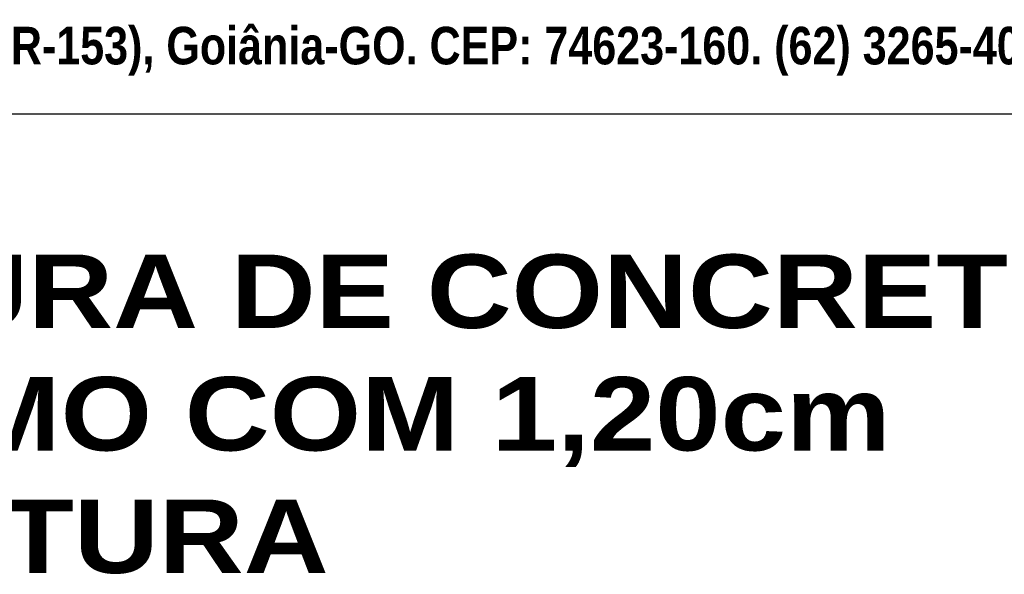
# Model space of a CAD drawing. Header units: millimetres. Extents: x 37.1 to 121.2, y 27.3 to 86.7.
# Tile 11 of 30: x 111.7 to 117.7, y 43.8 to 47.2. Entities that reach past the tile are written whole.
import ezdxf

# ---------------------------------------------------------------- set-up
doc = ezdxf.new("R2010")
doc.units = ezdxf.units.MM
doc.header["$MEASUREMENT"] = 0
for name, color, linetype in [('Camada 1', 7, 'Continuous'), ('TEXTO CARIMBO 01', 5, 'Continuous'), ('TEXTO CARIMBO 02', 114, 'Continuous'), ('TXT', 114, 'Continuous')]:
    doc.layers.add(name, color=color, linetype=linetype)
doc.styles.add('REGUA80', font='simplex.shx')

# ---------------------------------------------------------------- blocks, each defined once
blk = doc.blocks.new('carimbo-01')
at = {"layer": 'Camada 1', "color": 156}
blk.add_line((6610.7583, -2344.1136), (6625.2583, -2344.1136), dxfattribs=at)
at = {"layer": 'TEXTO CARIMBO 01', "ltscale": 0.1, "insert": (6616.3263, -2344.9753), "char_height": 0.45, "attachment_point": 2, "style": 'REGUA80'}
blk.add_mtext_dynamic_manual_height_columns('\\pxi7.8675;{\\fArial Black|b1|i0|c0|p34;\\C162;PROJETO ESTRUTURA DE CONCRETO \\PMURO DE ARRIMO COM 1,20cm \\PDE ALTURA}', width=22.75689, gutter_width=3.6173, heights=[0], dxfattribs=at)
at = {"layer": 'TEXTO CARIMBO 02', "ltscale": 0.1, "insert": (6610.5583, -2343.5809), "char_height": 0.23, "width": 14.932589, "attachment_point": 1, "style": 'REGUA80'}
blk.add_mtext('\\pi0.98059;{\\fSwis721 Cn BT|b1|i0|c0|p34;Av. Gov. José Ludovico de Almeida, 20, Cj Caiçara (BR-153), Goiânia-GO. CEP: 74623-160. (62) 3265-4000}', dxfattribs=at)

msp = doc.modelspace()

# ---------------------------------------------------------------- block references
at = {"layer": 'TXT'}
msp.add_blockref('carimbo-01', (-6506.5813, 2390.7608), dxfattribs=at)

doc.saveas('drawing.dxf')
